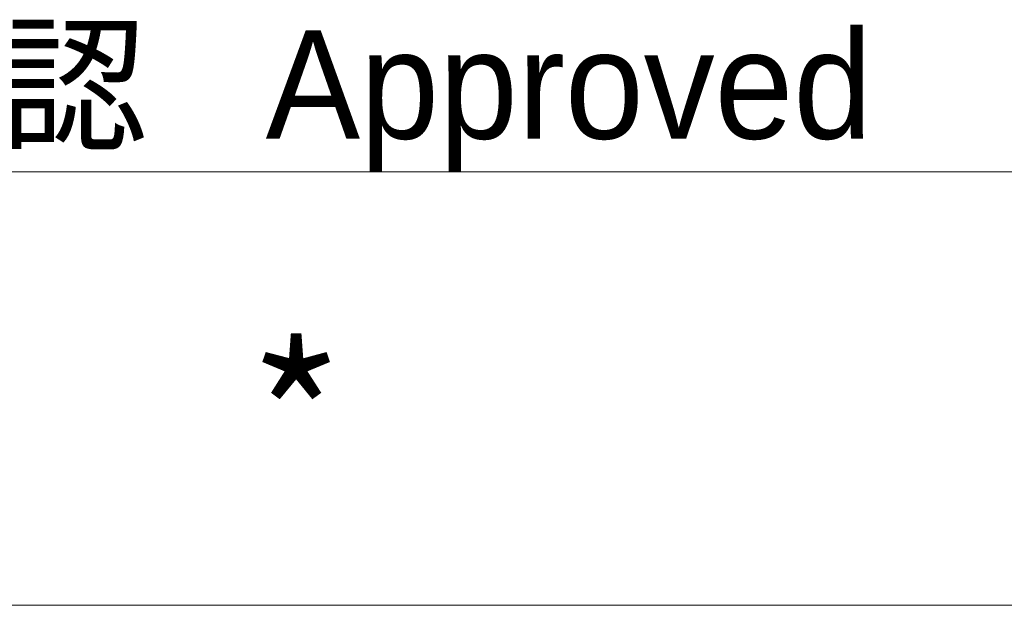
# Model space of a CAD drawing. Header units: millimetres. Extents: x -46 to 5058, y -79 to 3597.
# Tile 7 of 12: x 3983 to 4092, y 156 to 221. Entities that reach past the tile are written whole.
import ezdxf

# ---------------------------------------------------------------- set-up
doc = ezdxf.new("R2010")
doc.units = ezdxf.units.MM
doc.layers.get('0').update_dxf_attribs({"color": 157, "lineweight": 0})
doc.layers.add('2', color=176, linetype='Continuous', lineweight=0)
doc.styles.add('JIS', font='txt')

# ---------------------------------------------------------------- blocks, each defined once
blk = doc.blocks.new('TITLE_BLOCK', base_point=(4980, 60))
at = {"layer": '2', "color": 176, "linetype": 'Continuous', "lineweight": 0, "true_color": 0x000080}
for p, q in [((3930, 204), (4980, 204)), ((3930, 156), (4980, 156))]:
    blk.add_line(p, q, dxfattribs=at)
at = {"layer": '2', "color": 176, "linetype": 'Continuous', "lineweight": 0, "true_color": 0x000080, "style": 'JIS'}
blk.add_text('*', height=16.5, dxfattribs=at).set_placement((4007.71, 168.21))
at = {"layer": '2', "color": 176, "linetype": 'Continuous', "lineweight": 0, "true_color": 0x000080, "insert": (3959.76, 219.65), "char_height": 12, "width": 1924.213, "attachment_point": 1, "style": 'JIS'}
blk.add_mtext('{\\fＭＳ Ｐ明朝|b0|i0|c0|p0;承 認   Approved}', dxfattribs=at)
blk = doc.blocks.new('FORMAT')
at = {"color": 190, "linetype": 'Continuous', "lineweight": 0, "true_color": 0x801eff}
blk.add_blockref('TITLE_BLOCK', (4980, 60), dxfattribs=at)

msp = doc.modelspace()

# ---------------------------------------------------------------- block references
at = {"color": 190, "linetype": 'Continuous', "lineweight": 0, "true_color": 0x801eff}
msp.add_blockref('FORMAT', (0, 0), dxfattribs=at)

doc.saveas('drawing.dxf')
